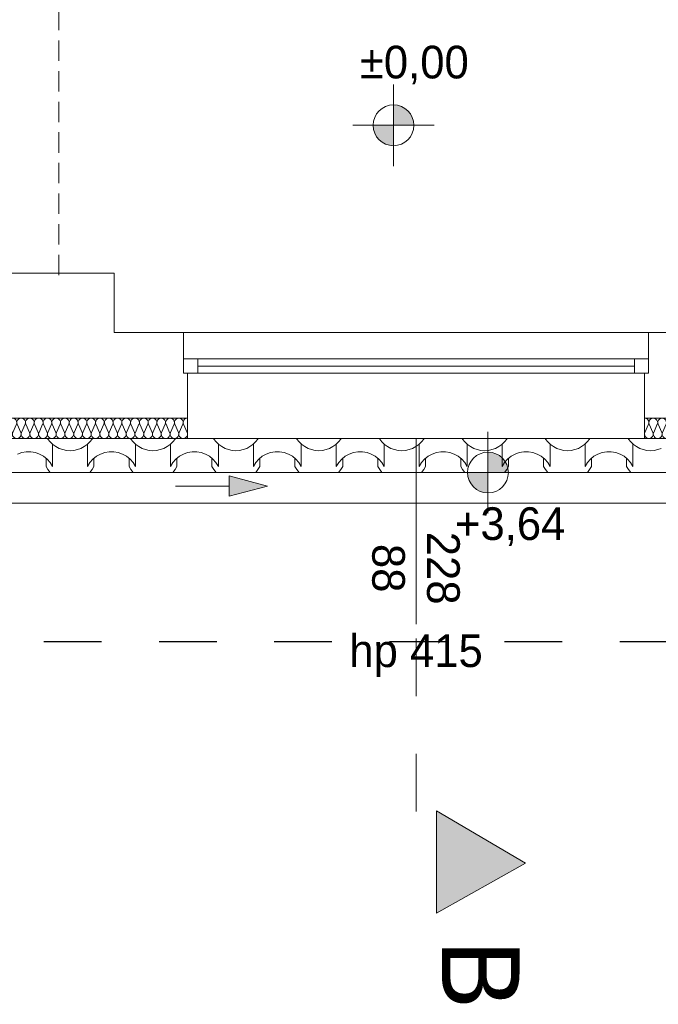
# Model space of a CAD drawing. Extents: x -528673 to -468586, y 24609 to 131944.
# Tile 45 of 87: x -478783 to -475653, y 55693 to 60516. Entities that reach past the tile are written whole.
import ezdxf

# ---------------------------------------------------------------- set-up
doc = ezdxf.new("R2010")
doc.units = 0
doc.header["$MEASUREMENT"] = 0
doc.linetypes.add('Dashed', pattern=[564.444447, 282.222223, -282.222223])
doc.linetypes.add('Krawędzie ukryte', pattern=[150, 100, -50])
for name, color, linetype in [('#PODKŁAD', 252, 'Continuous'), ('Inwent Izolacje', 252, 'Continuous'), ('INWENT RURY SPUSTOWE', 252, 'Continuous'), ('INWENT RZĘDNE', 252, 'Continuous')]:
    doc.layers.add(name, color=color, linetype=linetype)
for name, color, linetype, lineweight in [('arch wypelnienia_Nr_Pióra__2', 252, 'Continuous', 13), ('INWENT DACH_Nr_Pióra__21', 252, 'Continuous', 9), ('Inwent Izolacje_Nr_Pióra__2', 252, 'Continuous', 13), ('INWENT OPISY_Nr_Pióra__21', 252, 'Continuous', 9), ('INWENT OPISY_Nr_Pióra__41', 252, 'Continuous', 15), ('INWENT RURY SPUSTOWE_Nr_Pióra__21', 252, 'Continuous', 9), ('INWENT RZĘDNE_Nr_Pióra__21', 252, 'Continuous', 9), ('INWENT. OKNA_Nr_Pióra__21', 252, 'Continuous', 9), ('INWENT. OKNA_Nr_Pióra__5', 252, 'Continuous', 13), ('INWENT.ŚCIANY_Nr_Pióra__1', 252, 'Continuous', 25), ('INWENT.ŚCIANY_Nr_Pióra__20', 252, 'Continuous', 60), ('INWENT.ŚCIANY_Nr_Pióra__21', 252, 'Continuous', 9), ('INWENT.ŚCIANY_Nr_Pióra__3', 252, 'Continuous', 13), ('Istniejące stropy_Nr_Pióra__5', 252, 'Continuous', 13)]:
    doc.layers.add(name, color=color, linetype=linetype, lineweight=lineweight)
doc.styles.add('GENERATED_STYLE_1', font='txt')
doc.styles.add('GENERATED_STYLE_5', font='txt')

# ---------------------------------------------------------------- blocks, each defined once
blk = doc.blocks.new('*X30')
at = {"layer": 'arch wypelnienia_Nr_Pióra__2', "linetype": 'Continuous'}
for p, q in [((-478645.6, 58464.5), (-478644.1, 58462)), ((-478644.1, 58462), (-478632.8, 58447.8)), ((-478439.2, 58447.8), (-478427.9, 58462)), ((-478427.9, 58462), (-478426.4, 58464.5)), ((-478239.2, 58464.5), (-478237.7, 58462)), ((-478237.7, 58462), (-478226.4, 58447.8)), ((-478032.8, 58447.8), (-478021.5, 58462)), ((-478021.5, 58462), (-478020, 58464.5)), ((-477832.8, 58464.5), (-477831.3, 58462)), ((-477831.3, 58462), (-477820, 58447.8)), ((-477626.4, 58447.8), (-477615.1, 58462)), ((-477615.1, 58462), (-477613.6, 58464.5)), ((-477426.4, 58464.5), (-477424.9, 58462)), ((-477424.9, 58462), (-477413.6, 58447.8)), ((-477220, 58447.8), (-477208.7, 58462)), ((-477208.7, 58462), (-477207.2, 58464.5)), ((-477020, 58464.5), (-477018.5, 58462)), ((-477018.5, 58462), (-477007.2, 58447.8)), ((-476813.6, 58447.8), (-476802.3, 58462)), ((-476802.3, 58462), (-476800.8, 58464.5)), ((-476613.6, 58464.5), (-476612.1, 58462)), ((-476612.1, 58462), (-476600.8, 58447.8)), ((-476407.2, 58447.8), (-476395.9, 58462)), ((-476395.9, 58462), (-476394.4, 58464.5)), ((-476207.2, 58464.5), (-476205.7, 58462)), ((-476205.7, 58462), (-476194.4, 58447.8)), ((-476000.8, 58447.8), (-475989.5, 58462)), ((-475989.5, 58462), (-475988, 58464.5)), ((-475800.8, 58464.5), (-475799.3, 58462)), ((-475799.3, 58462), (-475788, 58447.8)), ((-478632.8, 58447.8), (-478619.7, 58435.3)), ((-478621.9, 58437.1), (-478621.9, 58350)), ((-478621.9, 58414.8), (-478621.9, 58327.7)), ((-478619.7, 58435.3), (-478605, 58424.7)), ((-478605, 58424.7), (-478588.9, 58416.2)), ((-478588.9, 58416.2), (-478571.9, 58410)), ((-478571.9, 58410), (-478554.1, 58406.3)), ((-478554.1, 58406.3), (-478536, 58405)), ((-478536, 58405), (-478517.9, 58406.3)), ((-478517.9, 58406.3), (-478500.1, 58410)), ((-478500.1, 58410), (-478483.1, 58416.2)), ((-478483.1, 58416.2), (-478467, 58424.7)), ((-478467, 58424.7), (-478452.3, 58435.3)), ((-478452.3, 58435.3), (-478439.2, 58447.8)), ((-478450.1, 58437.1), (-478450.1, 58350)), ((-478450.1, 58414.8), (-478450.1, 58327.7)), ((-478226.4, 58447.8), (-478213.3, 58435.3)), ((-478215.5, 58437.1), (-478215.5, 58350)), ((-478215.5, 58414.8), (-478215.5, 58327.7)), ((-478213.3, 58435.3), (-478198.6, 58424.7)), ((-478198.6, 58424.7), (-478182.5, 58416.2)), ((-478182.5, 58416.2), (-478165.5, 58410)), ((-478165.5, 58410), (-478147.7, 58406.3)), ((-478147.7, 58406.3), (-478129.6, 58405)), ((-478129.6, 58405), (-478111.5, 58406.3)), ((-478111.5, 58406.3), (-478093.7, 58410)), ((-478093.7, 58410), (-478076.7, 58416.2)), ((-478076.7, 58416.2), (-478060.6, 58424.7)), ((-478060.6, 58424.7), (-478045.9, 58435.3)), ((-478045.9, 58435.3), (-478032.8, 58447.8)), ((-478043.7, 58437.1), (-478043.7, 58350)), ((-478043.7, 58414.8), (-478043.7, 58327.7)), ((-477820, 58447.8), (-477806.9, 58435.3)), ((-477809.1, 58437.1), (-477809.1, 58350)), ((-477809.1, 58414.8), (-477809.1, 58327.7)), ((-477806.9, 58435.3), (-477792.2, 58424.7)), ((-477792.2, 58424.7), (-477776.1, 58416.2)), ((-477776.1, 58416.2), (-477759.1, 58410)), ((-477759.1, 58410), (-477741.3, 58406.3)), ((-477741.3, 58406.3), (-477723.2, 58405)), ((-477723.2, 58405), (-477705.1, 58406.3)), ((-477705.1, 58406.3), (-477687.3, 58410)), ((-477687.3, 58410), (-477670.3, 58416.2)), ((-477670.3, 58416.2), (-477654.2, 58424.7)), ((-477654.2, 58424.7), (-477639.5, 58435.3)), ((-477639.5, 58435.3), (-477626.4, 58447.8)), ((-477637.3, 58437.1), (-477637.3, 58350)), ((-477637.3, 58414.8), (-477637.3, 58327.7)), ((-477413.6, 58447.8), (-477400.5, 58435.3)), ((-477402.7, 58437.1), (-477402.7, 58350)), ((-477402.7, 58414.8), (-477402.7, 58327.7)), ((-477400.5, 58435.3), (-477385.8, 58424.7)), ((-477385.8, 58424.7), (-477369.7, 58416.2)), ((-477369.7, 58416.2), (-477352.7, 58410)), ((-477352.7, 58410), (-477334.9, 58406.3)), ((-477334.9, 58406.3), (-477316.8, 58405)), ((-477316.8, 58405), (-477298.7, 58406.3)), ((-477298.7, 58406.3), (-477280.9, 58410)), ((-477280.9, 58410), (-477263.9, 58416.2)), ((-477263.9, 58416.2), (-477247.8, 58424.7)), ((-477247.8, 58424.7), (-477233.1, 58435.3)), ((-477233.1, 58435.3), (-477220, 58447.8)), ((-477230.9, 58437.1), (-477230.9, 58350)), ((-477230.9, 58414.8), (-477230.9, 58327.7)), ((-477007.2, 58447.8), (-476994.1, 58435.3)), ((-476996.3, 58437.1), (-476996.3, 58350)), ((-476996.3, 58414.8), (-476996.3, 58327.7)), ((-476994.1, 58435.3), (-476979.4, 58424.7)), ((-476979.4, 58424.7), (-476963.3, 58416.2)), ((-476963.3, 58416.2), (-476946.3, 58410)), ((-476946.3, 58410), (-476928.5, 58406.3)), ((-476928.5, 58406.3), (-476910.4, 58405)), ((-476910.4, 58405), (-476892.3, 58406.3)), ((-476892.3, 58406.3), (-476874.5, 58410)), ((-476874.5, 58410), (-476857.5, 58416.2)), ((-476857.5, 58416.2), (-476841.4, 58424.7)), ((-476841.4, 58424.7), (-476826.7, 58435.3)), ((-476826.7, 58435.3), (-476813.6, 58447.8)), ((-476824.5, 58437.1), (-476824.5, 58350)), ((-476824.5, 58414.8), (-476824.5, 58327.7)), ((-476600.8, 58447.8), (-476587.7, 58435.3)), ((-476589.9, 58437.1), (-476589.9, 58350)), ((-476589.9, 58414.8), (-476589.9, 58327.7)), ((-476587.7, 58435.3), (-476573, 58424.7)), ((-476573, 58424.7), (-476556.9, 58416.2)), ((-476556.9, 58416.2), (-476539.9, 58410)), ((-476539.9, 58410), (-476522.1, 58406.3)), ((-476522.1, 58406.3), (-476504, 58405)), ((-476504, 58405), (-476485.9, 58406.3)), ((-476485.9, 58406.3), (-476468.1, 58410)), ((-476468.1, 58410), (-476451.1, 58416.2)), ((-476451.1, 58416.2), (-476435, 58424.7)), ((-476435, 58424.7), (-476420.3, 58435.3)), ((-476420.3, 58435.3), (-476407.2, 58447.8)), ((-476418.1, 58437.1), (-476418.1, 58350)), ((-476418.1, 58414.8), (-476418.1, 58327.7)), ((-476194.4, 58447.8), (-476181.3, 58435.3)), ((-476183.5, 58437.1), (-476183.5, 58350)), ((-476183.5, 58414.8), (-476183.5, 58327.7)), ((-476181.3, 58435.3), (-476166.6, 58424.7)), ((-476166.6, 58424.7), (-476150.5, 58416.2)), ((-476150.5, 58416.2), (-476133.5, 58410)), ((-476133.5, 58410), (-476115.7, 58406.3)), ((-476115.7, 58406.3), (-476097.6, 58405)), ((-476097.6, 58405), (-476079.5, 58406.3)), ((-476079.5, 58406.3), (-476061.7, 58410)), ((-476061.7, 58410), (-476044.7, 58416.2)), ((-476044.7, 58416.2), (-476028.6, 58424.7)), ((-476028.6, 58424.7), (-476013.9, 58435.3)), ((-476013.9, 58435.3), (-476000.8, 58447.8)), ((-476011.7, 58437.1), (-476011.7, 58350)), ((-476011.7, 58414.8), (-476011.7, 58327.7)), ((-475788, 58447.8), (-475774.9, 58435.3)), ((-475777.1, 58437.1), (-475777.1, 58350)), ((-475777.1, 58414.8), (-475777.1, 58327.7)), ((-475774.9, 58435.3), (-475760.2, 58424.7)), ((-475760.2, 58424.7), (-475744.1, 58416.2)), ((-475744.1, 58416.2), (-475727.1, 58410)), ((-475727.1, 58410), (-475709.3, 58406.3)), ((-475709.3, 58406.3), (-475691.2, 58405)), ((-475691.2, 58405), (-475673.1, 58406.3)), ((-475673.1, 58406.3), (-475655.3, 58410)), ((-475655.3, 58410), (-475638.3, 58416.2)), ((-478772.4, 58396), (-478793.4, 58388.6)), ((-478750.4, 58399.8), (-478772.4, 58396)), ((-478739.2, 58399.8), (-478750.4, 58399.8)), ((-478728, 58399.8), (-478739.2, 58399.8)), ((-478706, 58396), (-478728, 58399.8)), ((-478685, 58388.6), (-478706, 58396)), ((-478665.5, 58377.6), (-478685, 58388.6)), ((-478648.2, 58363.5), (-478665.5, 58377.6)), ((-478653.3, 58367.7), (-478653.3, 58327.7)), ((-478633.5, 58346.7), (-478648.2, 58363.5)), ((-478423.8, 58363.5), (-478438.5, 58346.7)), ((-478406.5, 58377.6), (-478423.8, 58363.5)), ((-478418.7, 58367.7), (-478418.7, 58327.7)), ((-478387, 58388.6), (-478406.5, 58377.6)), ((-478366, 58396), (-478387, 58388.6)), ((-478344, 58399.8), (-478366, 58396)), ((-478332.8, 58399.8), (-478344, 58399.8)), ((-478321.6, 58399.8), (-478332.8, 58399.8)), ((-478299.6, 58396), (-478321.6, 58399.8)), ((-478278.6, 58388.6), (-478299.6, 58396)), ((-478259.1, 58377.6), (-478278.6, 58388.6)), ((-478241.8, 58363.5), (-478259.1, 58377.6)), ((-478246.9, 58367.7), (-478246.9, 58327.7)), ((-478227.1, 58346.7), (-478241.8, 58363.5)), ((-478017.4, 58363.5), (-478032.1, 58346.7)), ((-478000.1, 58377.6), (-478017.4, 58363.5)), ((-478012.3, 58367.7), (-478012.3, 58327.7)), ((-477980.6, 58388.6), (-478000.1, 58377.6)), ((-477959.6, 58396), (-477980.6, 58388.6)), ((-477937.6, 58399.8), (-477959.6, 58396)), ((-477926.4, 58399.8), (-477937.6, 58399.8)), ((-477915.2, 58399.8), (-477926.4, 58399.8)), ((-477893.2, 58396), (-477915.2, 58399.8)), ((-477872.2, 58388.6), (-477893.2, 58396)), ((-477852.7, 58377.6), (-477872.2, 58388.6)), ((-477835.4, 58363.5), (-477852.7, 58377.6)), ((-477840.5, 58367.7), (-477840.5, 58327.7)), ((-477820.7, 58346.7), (-477835.4, 58363.5)), ((-477611, 58363.5), (-477625.7, 58346.7)), ((-477593.7, 58377.6), (-477611, 58363.5)), ((-477605.9, 58367.7), (-477605.9, 58327.7)), ((-477574.2, 58388.6), (-477593.7, 58377.6)), ((-477553.2, 58396), (-477574.2, 58388.6)), ((-477531.2, 58399.8), (-477553.2, 58396)), ((-477520, 58399.8), (-477531.2, 58399.8)), ((-477508.8, 58399.8), (-477520, 58399.8)), ((-477486.8, 58396), (-477508.8, 58399.8)), ((-477465.8, 58388.6), (-477486.8, 58396)), ((-477446.3, 58377.6), (-477465.8, 58388.6)), ((-477429, 58363.5), (-477446.3, 58377.6)), ((-477434.1, 58367.7), (-477434.1, 58327.7)), ((-477414.3, 58346.7), (-477429, 58363.5)), ((-477204.6, 58363.5), (-477219.3, 58346.7)), ((-477187.3, 58377.6), (-477204.6, 58363.5)), ((-477199.5, 58367.7), (-477199.5, 58327.7)), ((-477167.8, 58388.6), (-477187.3, 58377.6)), ((-477146.8, 58396), (-477167.8, 58388.6)), ((-477124.8, 58399.8), (-477146.8, 58396)), ((-477113.6, 58399.8), (-477124.8, 58399.8)), ((-477102.4, 58399.8), (-477113.6, 58399.8)), ((-477080.4, 58396), (-477102.4, 58399.8)), ((-477059.4, 58388.6), (-477080.4, 58396)), ((-477039.9, 58377.6), (-477059.4, 58388.6)), ((-477022.6, 58363.5), (-477039.9, 58377.6)), ((-477027.7, 58367.7), (-477027.7, 58327.7)), ((-477007.9, 58346.7), (-477022.6, 58363.5)), ((-476798.2, 58363.5), (-476812.9, 58346.7)), ((-476780.9, 58377.6), (-476798.2, 58363.5)), ((-476793.1, 58367.7), (-476793.1, 58327.7)), ((-476761.4, 58388.6), (-476780.9, 58377.6)), ((-476740.4, 58396), (-476761.4, 58388.6)), ((-476718.4, 58399.8), (-476740.4, 58396)), ((-476707.2, 58399.8), (-476718.4, 58399.8)), ((-476696, 58399.8), (-476707.2, 58399.8)), ((-476674, 58396), (-476696, 58399.8)), ((-476653, 58388.6), (-476674, 58396)), ((-476633.5, 58377.6), (-476653, 58388.6)), ((-476616.2, 58363.5), (-476633.5, 58377.6)), ((-476621.3, 58367.7), (-476621.3, 58327.7)), ((-476601.5, 58346.7), (-476616.2, 58363.5)), ((-476391.8, 58363.5), (-476406.5, 58346.7)), ((-476374.5, 58377.6), (-476391.8, 58363.5)), ((-476386.7, 58367.7), (-476386.7, 58327.7)), ((-476355, 58388.6), (-476374.5, 58377.6)), ((-476334, 58396), (-476355, 58388.6)), ((-476312, 58399.8), (-476334, 58396)), ((-476300.8, 58399.8), (-476312, 58399.8)), ((-476289.6, 58399.8), (-476300.8, 58399.8)), ((-476267.6, 58396), (-476289.6, 58399.8)), ((-476246.6, 58388.6), (-476267.6, 58396)), ((-476227.1, 58377.6), (-476246.6, 58388.6)), ((-476209.8, 58363.5), (-476227.1, 58377.6)), ((-476214.9, 58367.7), (-476214.9, 58327.7)), ((-476195.1, 58346.7), (-476209.8, 58363.5)), ((-475985.4, 58363.5), (-476000.1, 58346.7)), ((-475968.1, 58377.6), (-475985.4, 58363.5)), ((-475980.3, 58367.7), (-475980.3, 58327.7)), ((-475948.6, 58388.6), (-475968.1, 58377.6)), ((-475927.6, 58396), (-475948.6, 58388.6)), ((-475905.6, 58399.8), (-475927.6, 58396)), ((-475894.4, 58399.8), (-475905.6, 58399.8)), ((-475883.2, 58399.8), (-475894.4, 58399.8)), ((-475861.2, 58396), (-475883.2, 58399.8)), ((-475840.2, 58388.6), (-475861.2, 58396)), ((-475820.7, 58377.6), (-475840.2, 58388.6)), ((-475803.4, 58363.5), (-475820.7, 58377.6)), ((-475808.5, 58367.7), (-475808.5, 58327.7)), ((-475788.7, 58346.7), (-475803.4, 58363.5)), ((-478653.3, 58327.7), (-478644.1, 58312)), ((-478644.1, 58312), (-478633, 58297.9)), ((-478621.9, 58327.7), (-478633.5, 58346.7)), ((-478438.5, 58346.7), (-478450.1, 58327.7)), ((-478439, 58297.9), (-478427.9, 58312)), ((-478427.9, 58312), (-478418.7, 58327.7)), ((-478246.9, 58327.7), (-478237.7, 58312)), ((-478237.7, 58312), (-478226.6, 58297.9)), ((-478215.5, 58327.7), (-478227.1, 58346.7)), ((-478032.1, 58346.7), (-478043.7, 58327.7)), ((-478032.6, 58297.9), (-478021.5, 58312)), ((-478021.5, 58312), (-478012.3, 58327.7)), ((-477840.5, 58327.7), (-477831.3, 58312)), ((-477831.3, 58312), (-477820.2, 58297.9)), ((-477809.1, 58327.7), (-477820.7, 58346.7)), ((-477625.7, 58346.7), (-477637.3, 58327.7)), ((-477626.2, 58297.9), (-477615.1, 58312)), ((-477615.1, 58312), (-477605.9, 58327.7)), ((-477434.1, 58327.7), (-477424.9, 58312)), ((-477424.9, 58312), (-477413.8, 58297.9)), ((-477402.7, 58327.7), (-477414.3, 58346.7)), ((-477219.3, 58346.7), (-477230.9, 58327.7)), ((-477219.8, 58297.9), (-477208.7, 58312)), ((-477208.7, 58312), (-477199.5, 58327.7)), ((-477027.7, 58327.7), (-477018.5, 58312)), ((-477018.5, 58312), (-477007.4, 58297.9)), ((-476996.3, 58327.7), (-477007.9, 58346.7)), ((-476812.9, 58346.7), (-476824.5, 58327.7)), ((-476813.4, 58297.9), (-476802.3, 58312)), ((-476802.3, 58312), (-476793.1, 58327.7)), ((-476621.3, 58327.7), (-476612.1, 58312)), ((-476612.1, 58312), (-476601, 58297.9)), ((-476589.9, 58327.7), (-476601.5, 58346.7)), ((-476406.5, 58346.7), (-476418.1, 58327.7)), ((-476407, 58297.9), (-476395.9, 58312)), ((-476395.9, 58312), (-476386.7, 58327.7)), ((-476214.9, 58327.7), (-476205.7, 58312)), ((-476205.7, 58312), (-476194.6, 58297.9)), ((-476183.5, 58327.7), (-476195.1, 58346.7)), ((-476000.1, 58346.7), (-476011.7, 58327.7)), ((-476000.6, 58297.9), (-475989.5, 58312)), ((-475989.5, 58312), (-475980.3, 58327.7)), ((-475808.5, 58327.7), (-475799.3, 58312)), ((-475799.3, 58312), (-475788.2, 58297.9)), ((-475777.1, 58327.7), (-475788.7, 58346.7))]:
    blk.add_line(p, q, dxfattribs=at)
blk = doc.blocks.new('Wypełnienie_15')
at = {"layer": 'arch wypelnienia_Nr_Pióra__2', "linetype": 'Dashed'}
blk.add_blockref('*X30', (0, 0), dxfattribs=at)
blk = doc.blocks.new('Izolacja cieplna 14_202', base_point=(-477960.2, 58564.5))
at = {"layer": 'Inwent Izolacje_Nr_Pióra__2', "linetype": 'Continuous'}
for p, q in [((-479700.5, 58534.7), (-479718.4, 58494.3)), ((-479679.1, 58494.3), (-479696.9, 58534.7)), ((-479657.6, 58534.7), (-479675.5, 58494.3)), ((-479636.1, 58494.3), (-479654, 58534.7)), ((-479614.7, 58534.7), (-479632.5, 58494.3)), ((-479593.2, 58494.3), (-479611.1, 58534.7)), ((-479571.7, 58534.7), (-479589.6, 58494.3)), ((-479550.3, 58494.3), (-479568.1, 58534.7)), ((-479528.8, 58534.7), (-479546.7, 58494.3)), ((-479507.4, 58494.3), (-479525.2, 58534.7)), ((-479485.9, 58534.7), (-479503.7, 58494.3)), ((-479464.4, 58494.3), (-479482.3, 58534.7)), ((-479443, 58534.7), (-479460.8, 58494.3)), ((-479421.5, 58494.3), (-479439.4, 58534.7)), ((-479400, 58534.7), (-479417.9, 58494.3)), ((-479378.6, 58494.3), (-479396.4, 58534.7)), ((-479357.1, 58534.7), (-479375, 58494.3)), ((-479335.6, 58494.3), (-479353.5, 58534.7)), ((-479314.2, 58534.7), (-479332, 58494.3)), ((-479292.7, 58494.3), (-479310.6, 58534.7)), ((-479271.3, 58534.7), (-479289.1, 58494.3)), ((-479249.8, 58494.3), (-479267.7, 58534.7)), ((-479228.3, 58534.7), (-479246.2, 58494.3)), ((-479206.9, 58494.3), (-479224.7, 58534.7)), ((-479185.4, 58534.7), (-479203.3, 58494.3)), ((-479163.9, 58494.3), (-479181.8, 58534.7)), ((-479142.5, 58534.7), (-479160.3, 58494.3)), ((-479121, 58494.3), (-479138.9, 58534.7)), ((-479099.5, 58534.7), (-479117.4, 58494.3)), ((-479078.1, 58494.3), (-479095.9, 58534.7)), ((-479056.6, 58534.7), (-479074.5, 58494.3)), ((-479035.2, 58494.3), (-479053, 58534.7)), ((-479013.7, 58534.7), (-479031.6, 58494.3)), ((-478992.2, 58494.3), (-479010.1, 58534.7)), ((-478970.8, 58534.7), (-478988.6, 58494.3)), ((-478949.3, 58494.3), (-478967.2, 58534.7)), ((-478927.8, 58534.7), (-478945.7, 58494.3)), ((-478906.4, 58494.3), (-478924.2, 58534.7)), ((-478884.9, 58534.7), (-478902.8, 58494.3)), ((-478863.5, 58494.3), (-478881.3, 58534.7)), ((-478842, 58534.7), (-478859.8, 58494.3)), ((-478820.5, 58494.3), (-478838.4, 58534.7)), ((-478799.1, 58534.7), (-478816.9, 58494.3)), ((-478777.6, 58494.3), (-478795.5, 58534.7)), ((-478756.1, 58534.7), (-478774, 58494.3)), ((-478734.7, 58494.3), (-478752.5, 58534.7)), ((-478713.2, 58534.7), (-478731.1, 58494.3)), ((-478691.7, 58494.3), (-478709.6, 58534.7)), ((-478670.3, 58534.7), (-478688.1, 58494.3)), ((-478648.8, 58494.3), (-478666.7, 58534.7)), ((-478627.4, 58534.7), (-478645.2, 58494.3)), ((-478605.9, 58494.3), (-478623.7, 58534.7)), ((-478584.4, 58534.7), (-478602.3, 58494.3)), ((-478563, 58494.3), (-478580.8, 58534.7)), ((-478541.5, 58534.7), (-478559.4, 58494.3)), ((-478520, 58494.3), (-478537.9, 58534.7)), ((-478498.6, 58534.7), (-478516.4, 58494.3)), ((-478477.1, 58494.3), (-478495, 58534.7)), ((-478455.6, 58534.7), (-478473.5, 58494.3)), ((-478434.2, 58494.3), (-478452, 58534.7)), ((-478412.7, 58534.7), (-478430.6, 58494.3)), ((-478391.3, 58494.3), (-478409.1, 58534.7)), ((-478369.8, 58534.7), (-478387.7, 58494.3)), ((-478348.3, 58494.3), (-478366.2, 58534.7)), ((-478326.9, 58534.7), (-478344.7, 58494.3)), ((-478305.4, 58494.3), (-478323.3, 58534.7)), ((-478283.9, 58534.7), (-478301.8, 58494.3)), ((-478262.5, 58494.3), (-478280.3, 58534.7)), ((-478241, 58534.7), (-478258.9, 58494.3)), ((-478219.5, 58494.3), (-478237.4, 58534.7)), ((-478198.1, 58534.7), (-478215.9, 58494.3)), ((-478176.6, 58494.3), (-478194.5, 58534.7)), ((-478155.2, 58534.7), (-478173, 58494.3)), ((-478133.7, 58494.3), (-478151.6, 58534.7)), ((-478112.2, 58534.7), (-478130.1, 58494.3)), ((-478090.8, 58494.3), (-478108.6, 58534.7)), ((-478069.3, 58534.7), (-478087.2, 58494.3)), ((-478047.8, 58494.3), (-478065.7, 58534.7)), ((-478026.4, 58534.7), (-478044.2, 58494.3)), ((-478004.9, 58494.3), (-478022.8, 58534.7)), ((-477983.5, 58534.7), (-478001.3, 58494.3)), ((-477962, 58494.3), (-477979.8, 58534.7))]:
    blk.add_line(p, q, dxfattribs=at)
for centre, start_param, end_param in [((-479720.2, 58543.3), 2.7288, 4.712389), ((-479677.3, 58543.3), 2.7288, 6.695979), ((-479634.3, 58543.3), 2.7288, 6.695979), ((-479591.4, 58543.3), 2.7288, 6.695979), ((-479548.5, 58543.3), 2.7288, 6.695979), ((-479505.6, 58543.3), 2.7288, 6.695979), ((-479462.6, 58543.3), 2.7288, 6.695979), ((-479419.7, 58543.3), 2.7288, 6.695979), ((-479376.8, 58543.3), 2.7288, 6.695979), ((-479333.8, 58543.3), 2.7288, 6.695979), ((-479290.9, 58543.3), 2.7288, 6.695979), ((-479248, 58543.3), 2.7288, 6.695979), ((-479205.1, 58543.3), 2.7288, 6.695979), ((-479162.1, 58543.3), 2.7288, 6.695979), ((-479119.2, 58543.3), 2.7288, 6.695979), ((-479076.3, 58543.3), 2.7288, 6.695979), ((-479033.4, 58543.3), 2.7288, 6.695979), ((-478990.4, 58543.3), 2.7288, 6.695979), ((-478947.5, 58543.3), 2.7288, 6.695979), ((-478904.6, 58543.3), 2.7288, 6.695979), ((-478861.6, 58543.3), 2.7288, 6.695979), ((-478818.7, 58543.3), 2.7288, 6.695979), ((-478775.8, 58543.3), 2.7288, 6.695979), ((-478732.9, 58543.3), 2.7288, 6.695979), ((-478689.9, 58543.3), 2.7288, 6.695979), ((-478647, 58543.3), 2.7288, 6.695979), ((-478604.1, 58543.3), 2.7288, 6.695979), ((-478561.2, 58543.3), 2.7288, 6.695979), ((-478518.2, 58543.3), 2.7288, 6.695979), ((-478475.3, 58543.3), 2.7288, 6.695979), ((-478432.4, 58543.3), 2.7288, 6.695979), ((-478389.5, 58543.3), 2.7288, 6.695979), ((-478346.5, 58543.3), 2.7288, 6.695979), ((-478303.6, 58543.3), 2.7288, 6.695979), ((-478260.7, 58543.3), 2.7288, 6.695979), ((-478217.7, 58543.3), 2.7288, 6.695979), ((-478174.8, 58543.3), 2.7288, 6.695979), ((-478131.9, 58543.3), 2.7288, 6.695979), ((-478089, 58543.3), 2.7288, 6.695979), ((-478046, 58543.3), 2.7288, 6.695979), ((-478003.1, 58543.3), 2.7288, 6.695979), ((-477960.2, 58543.3), 4.712389, 6.695979), ((-479698.7, 58485.8), 5.870392, 9.837571), ((-479655.8, 58485.8), 5.870392, 9.837571), ((-479612.9, 58485.8), 5.870392, 9.837571), ((-479569.9, 58485.8), 5.870392, 9.837571), ((-479527, 58485.8), 5.870392, 9.837571), ((-479484.1, 58485.8), 5.870392, 9.837571), ((-479441.2, 58485.8), 5.870392, 9.837571), ((-479398.2, 58485.8), 5.870392, 9.837571), ((-479355.3, 58485.8), 5.870392, 9.837571), ((-479312.4, 58485.8), 5.870392, 9.837571), ((-479269.5, 58485.8), 5.870392, 9.837571), ((-479226.5, 58485.8), 5.870392, 9.837571), ((-479183.6, 58485.8), 5.870392, 9.837571), ((-479140.7, 58485.8), 5.870392, 9.837571), ((-479097.7, 58485.8), 5.870392, 9.837571), ((-479054.8, 58485.8), 5.870392, 9.837571), ((-479011.9, 58485.8), 5.870392, 9.837571), ((-478969, 58485.8), 5.870392, 9.837571), ((-478926, 58485.8), 5.870392, 9.837571), ((-478883.1, 58485.8), 5.870392, 9.837571), ((-478840.2, 58485.8), 5.870392, 9.837571), ((-478797.3, 58485.8), 5.870392, 9.837571), ((-478754.3, 58485.8), 5.870392, 9.837571), ((-478711.4, 58485.8), 5.870392, 9.837571), ((-478668.5, 58485.8), 5.870392, 9.837571), ((-478625.6, 58485.8), 5.870392, 9.837571), ((-478582.6, 58485.8), 5.870392, 9.837571), ((-478539.7, 58485.8), 5.870392, 9.837571), ((-478496.8, 58485.8), 5.870392, 9.837571), ((-478453.8, 58485.8), 5.870392, 9.837571), ((-478410.9, 58485.8), 5.870392, 9.837571), ((-478368, 58485.8), 5.870392, 9.837571), ((-478325.1, 58485.8), 5.870392, 9.837571), ((-478282.1, 58485.8), 5.870392, 9.837571), ((-478239.2, 58485.8), 5.870392, 9.837571), ((-478196.3, 58485.8), 5.870392, 9.837571), ((-478153.4, 58485.8), 5.870392, 9.837571), ((-478110.4, 58485.8), 5.870392, 9.837571), ((-478067.5, 58485.8), 5.870392, 9.837571), ((-478024.6, 58485.8), 5.870392, 9.837571), ((-477981.6, 58485.8), 5.870392, 9.837571)]:
    blk.add_ellipse(centre, major_axis=(-21.5, 0), ratio=0.990887, start_param=start_param, end_param=end_param, dxfattribs=at)
blk = doc.blocks.new('Izolacja cieplna 14_203', base_point=(-474220.2, 58564.5))
at = {"layer": 'Inwent Izolacje_Nr_Pióra__2', "linetype": 'Continuous'}
for p, q in [((-475700.6, 58534.7), (-475718.4, 58494.3)), ((-475679.1, 58494.3), (-475697, 58534.7)), ((-475657.7, 58534.7), (-475675.5, 58494.3)), ((-475636.3, 58494.3), (-475654.1, 58534.7)), ((-475614.8, 58534.7), (-475632.7, 58494.3)), ((-475593.4, 58494.3), (-475611.2, 58534.7)), ((-475572, 58534.7), (-475589.8, 58494.3)), ((-475550.6, 58494.3), (-475568.4, 58534.7)), ((-475529.1, 58534.7), (-475547, 58494.3)), ((-475507.7, 58494.3), (-475525.5, 58534.7)), ((-475486.3, 58534.7), (-475504.1, 58494.3)), ((-475464.8, 58494.3), (-475482.7, 58534.7)), ((-475443.4, 58534.7), (-475461.2, 58494.3)), ((-475422, 58494.3), (-475439.8, 58534.7)), ((-475400.6, 58534.7), (-475418.4, 58494.3)), ((-475379.1, 58494.3), (-475397, 58534.7)), ((-475357.7, 58534.7), (-475375.5, 58494.3)), ((-475336.3, 58494.3), (-475354.1, 58534.7)), ((-475314.8, 58534.7), (-475332.7, 58494.3)), ((-475293.4, 58494.3), (-475311.2, 58534.7)), ((-475272, 58534.7), (-475289.8, 58494.3)), ((-475250.6, 58494.3), (-475268.4, 58534.7)), ((-475229.1, 58534.7), (-475247, 58494.3)), ((-475207.7, 58494.3), (-475225.5, 58534.7)), ((-475186.3, 58534.7), (-475204.1, 58494.3)), ((-475164.8, 58494.3), (-475182.7, 58534.7)), ((-475143.4, 58534.7), (-475161.2, 58494.3)), ((-475122, 58494.3), (-475139.8, 58534.7)), ((-475100.6, 58534.7), (-475118.4, 58494.3)), ((-475079.1, 58494.3), (-475097, 58534.7)), ((-475057.7, 58534.7), (-475075.5, 58494.3)), ((-475036.3, 58494.3), (-475054.1, 58534.7)), ((-475014.8, 58534.7), (-475032.7, 58494.3)), ((-474993.4, 58494.3), (-475011.2, 58534.7)), ((-474972, 58534.7), (-474989.8, 58494.3)), ((-474950.6, 58494.3), (-474968.4, 58534.7)), ((-474929.1, 58534.7), (-474947, 58494.3)), ((-474907.7, 58494.3), (-474925.5, 58534.7)), ((-474886.3, 58534.7), (-474904.1, 58494.3)), ((-474864.8, 58494.3), (-474882.7, 58534.7)), ((-474843.4, 58534.7), (-474861.2, 58494.3)), ((-474822, 58494.3), (-474839.8, 58534.7)), ((-474800.6, 58534.7), (-474818.4, 58494.3)), ((-474779.1, 58494.3), (-474797, 58534.7)), ((-474757.7, 58534.7), (-474775.5, 58494.3)), ((-474736.3, 58494.3), (-474754.1, 58534.7)), ((-474714.8, 58534.7), (-474732.7, 58494.3)), ((-474693.4, 58494.3), (-474711.2, 58534.7)), ((-474672, 58534.7), (-474689.8, 58494.3)), ((-474650.6, 58494.3), (-474668.4, 58534.7)), ((-474629.1, 58534.7), (-474647, 58494.3)), ((-474607.7, 58494.3), (-474625.5, 58534.7)), ((-474586.3, 58534.7), (-474604.1, 58494.3)), ((-474564.8, 58494.3), (-474582.7, 58534.7)), ((-474543.4, 58534.7), (-474561.2, 58494.3)), ((-474522, 58494.3), (-474539.8, 58534.7)), ((-474500.6, 58534.7), (-474518.4, 58494.3)), ((-474479.1, 58494.3), (-474497, 58534.7)), ((-474457.7, 58534.7), (-474475.5, 58494.3)), ((-474436.3, 58494.3), (-474454.1, 58534.7)), ((-474414.8, 58534.7), (-474432.7, 58494.3)), ((-474393.4, 58494.3), (-474411.2, 58534.7)), ((-474372, 58534.7), (-474389.8, 58494.3)), ((-474350.6, 58494.3), (-474368.4, 58534.7)), ((-474329.1, 58534.7), (-474347, 58494.3)), ((-474307.7, 58494.3), (-474325.5, 58534.7)), ((-474286.3, 58534.7), (-474304.1, 58494.3)), ((-474264.8, 58494.3), (-474282.7, 58534.7)), ((-474243.4, 58534.7), (-474261.2, 58494.3)), ((-474222, 58494.3), (-474239.8, 58534.7))]:
    blk.add_line(p, q, dxfattribs=at)
for centre, start_param, end_param in [((-475720.2, 58543.3), 2.7288, 4.712389), ((-475677.3, 58543.3), 2.7288, 6.695979), ((-475634.5, 58543.3), 2.7288, 6.695979), ((-475591.6, 58543.3), 2.7288, 6.695979), ((-475548.8, 58543.3), 2.7288, 6.695979), ((-475505.9, 58543.3), 2.7288, 6.695979), ((-475463, 58543.3), 2.7288, 6.695979), ((-475420.2, 58543.3), 2.7288, 6.695979), ((-475377.3, 58543.3), 2.7288, 6.695979), ((-475334.5, 58543.3), 2.7288, 6.695979), ((-475291.6, 58543.3), 2.7288, 6.695979), ((-475248.8, 58543.3), 2.7288, 6.695979), ((-475205.9, 58543.3), 2.7288, 6.695979), ((-475163, 58543.3), 2.7288, 6.695979), ((-475120.2, 58543.3), 2.7288, 6.695979), ((-475077.3, 58543.3), 2.7288, 6.695979), ((-475034.5, 58543.3), 2.7288, 6.695979), ((-474991.6, 58543.3), 2.7288, 6.695979), ((-474948.8, 58543.3), 2.7288, 6.695979), ((-474905.9, 58543.3), 2.7288, 6.695979), ((-474863, 58543.3), 2.7288, 6.695979), ((-474820.2, 58543.3), 2.7288, 6.695979), ((-474777.3, 58543.3), 2.7288, 6.695979), ((-474734.5, 58543.3), 2.7288, 6.695979), ((-474691.6, 58543.3), 2.7288, 6.695979), ((-474648.8, 58543.3), 2.7288, 6.695979), ((-474605.9, 58543.3), 2.7288, 6.695979), ((-474563, 58543.3), 2.7288, 6.695979), ((-474520.2, 58543.3), 2.7288, 6.695979), ((-474477.3, 58543.3), 2.7288, 6.695979), ((-474434.5, 58543.3), 2.7288, 6.695979), ((-474391.6, 58543.3), 2.7288, 6.695979), ((-474348.8, 58543.3), 2.7288, 6.695979), ((-474305.9, 58543.3), 2.7288, 6.695979), ((-474263, 58543.3), 2.7288, 6.695979), ((-474220.2, 58543.3), 4.712389, 6.695979), ((-475698.8, 58485.8), 5.870392, 9.837571), ((-475655.9, 58485.8), 5.870392, 9.837571), ((-475613, 58485.8), 5.870392, 9.837571), ((-475570.2, 58485.8), 5.870392, 9.837571), ((-475527.3, 58485.8), 5.870392, 9.837571), ((-475484.5, 58485.8), 5.870392, 9.837571), ((-475441.6, 58485.8), 5.870392, 9.837571), ((-475398.8, 58485.8), 5.870392, 9.837571), ((-475355.9, 58485.8), 5.870392, 9.837571), ((-475313, 58485.8), 5.870392, 9.837571), ((-475270.2, 58485.8), 5.870392, 9.837571), ((-475227.3, 58485.8), 5.870392, 9.837571), ((-475184.5, 58485.8), 5.870392, 9.837571), ((-475141.6, 58485.8), 5.870392, 9.837571), ((-475098.8, 58485.8), 5.870392, 9.837571), ((-475055.9, 58485.8), 5.870392, 9.837571), ((-475013, 58485.8), 5.870392, 9.837571), ((-474970.2, 58485.8), 5.870392, 9.837571), ((-474927.3, 58485.8), 5.870392, 9.837571), ((-474884.5, 58485.8), 5.870392, 9.837571), ((-474841.6, 58485.8), 5.870392, 9.837571), ((-474798.8, 58485.8), 5.870392, 9.837571), ((-474755.9, 58485.8), 5.870392, 9.837571), ((-474713, 58485.8), 5.870392, 9.837571), ((-474670.2, 58485.8), 5.870392, 9.837571), ((-474627.3, 58485.8), 5.870392, 9.837571), ((-474584.5, 58485.8), 5.870392, 9.837571), ((-474541.6, 58485.8), 5.870392, 9.837571), ((-474498.8, 58485.8), 5.870392, 9.837571), ((-474455.9, 58485.8), 5.870392, 9.837571), ((-474413, 58485.8), 5.870392, 9.837571), ((-474370.2, 58485.8), 5.870392, 9.837571), ((-474327.3, 58485.8), 5.870392, 9.837571), ((-474284.5, 58485.8), 5.870392, 9.837571), ((-474241.6, 58485.8), 5.870392, 9.837571)]:
    blk.add_ellipse(centre, major_axis=(-21.4, 0), ratio=0.992498, start_param=start_param, end_param=end_param, dxfattribs=at)
blk = doc.blocks.new('Linia_91', base_point=(-478018.9, 58231.6))
at = {"layer": 'INWENT RURY SPUSTOWE_Nr_Pióra__21', "linetype": 'Continuous'}
blk.add_hatch(color=256, dxfattribs=at).paths.add_polyline_path([(-477568.9, 58231.6), (-477755.5, 58181.6), (-477755.5, 58281.6)], flags=0)
for p, q in [((-477568.9, 58231.6), (-477755.5, 58281.6)), ((-477755.5, 58181.6), (-477755.5, 58281.6)), ((-478018.9, 58231.6), (-477755.5, 58231.6)), ((-477568.9, 58231.6), (-477755.5, 58181.6))]:
    blk.add_line(p, q, dxfattribs=at)
blk = doc.blocks.new('Koty wysokościowe_101', base_point=(-476950.8, 59998.7))
at = {"layer": 'INWENT RZĘDNE_Nr_Pióra__21', "linetype": 'Continuous'}
for points in [[(-476950.8, 59998.7), (-476850.8, 59998.7), (-476858.4, 60036.9), (-476880, 60069.4), (-476912.5, 60091), (-476950.8, 60098.7)], [(-476950.8, 59998.7), (-477050.8, 59998.7), (-477043.1, 59960.4), (-477021.5, 59927.9), (-476989, 59906.3), (-476950.8, 59898.7)]]:
    blk.add_hatch(color=256, dxfattribs=at).paths.add_polyline_path(points, flags=0)
for p, q in [((-476950.8, 59798.7), (-476950.8, 60198.7)), ((-477150.8, 59998.7), (-476750.8, 59998.7))]:
    blk.add_line(p, q, dxfattribs=at)
blk.add_circle((-476950.8, 59998.7), 100, dxfattribs=at)
at = {"layer": 'INWENT RZĘDNE_Nr_Pióra__21', "insert": (-477115.5, 60198.7), "char_height": 160, "attachment_point": 7, "style": 'GENERATED_STYLE_1'}
blk.add_mtext('{±0,00}', dxfattribs=at)
blk = doc.blocks.new('Koty wysokościowe_107', base_point=(-476487.8, 58297.9))
at = {"layer": 'INWENT RZĘDNE_Nr_Pióra__21', "linetype": 'Continuous'}
for points in [[(-476487.8, 58297.9), (-476387.8, 58297.9), (-476395.4, 58336.2), (-476417.1, 58368.7), (-476449.5, 58390.3), (-476487.8, 58397.9)], [(-476487.8, 58297.9), (-476587.8, 58297.9), (-476580.2, 58259.7), (-476558.5, 58227.2), (-476526.1, 58205.6), (-476487.8, 58197.9)]]:
    blk.add_hatch(color=256, dxfattribs=at).paths.add_polyline_path(points, flags=0)
for p, q in [((-476487.8, 58097.9), (-476487.8, 58497.9)), ((-476687.8, 58297.9), (-476287.8, 58297.9))]:
    blk.add_line(p, q, dxfattribs=at)
blk.add_circle((-476487.8, 58297.9), 100, dxfattribs=at)
at = {"layer": 'INWENT RZĘDNE_Nr_Pióra__21', "insert": (-476649.6, 57937.9), "char_height": 160, "attachment_point": 7, "style": 'GENERATED_STYLE_1'}
blk.add_mtext('{+3,64}', dxfattribs=at)
blk = doc.blocks.new('PIĘTRO')
at = {"layer": 'INWENT OPISY_Nr_Pióra__21', "linetype": 'Continuous', "lineweight": 15}
blk.add_hatch(color=252, dxfattribs=at).paths.add_polyline_path([(-476303.9, 56384.5), (-476740.2, 56140.2), (-476740.2, 56640.2)], flags=0)
at = {"layer": 'INWENT DACH_Nr_Pióra__21', "color": 252, "linetype": 'Continuous', "lineweight": 15}
for p, q in [((-487520.2, 58297.9), (-474160.2, 58297.9)), ((-474160.2, 58147.9), (-487520.2, 58147.9))]:
    blk.add_line(p, q, dxfattribs=at)
at = {"layer": 'INWENT OPISY_Nr_Pióra__41', "color": 252, "linetype": 'Dashed', "lineweight": 15}
blk.add_line((-476840.2, 57484.5), (-476840.2, 56384.5), dxfattribs=at)
at = {"layer": 'INWENT OPISY_Nr_Pióra__41', "color": 252, "linetype": 'Continuous', "lineweight": 15}
for p, q in [((-476740.2, 56140.2), (-476740.2, 56640.2)), ((-476303.9, 56384.5), (-476740.2, 56640.2)), ((-476740.2, 56140.2), (-476303.9, 56384.5))]:
    blk.add_line(p, q, dxfattribs=at)
at = {"layer": 'INWENT. OKNA_Nr_Pióra__5', "color": 252, "linetype": 'Continuous', "lineweight": 15}
for p, q in [((-477980.2, 58854.5), (-477980.2, 58784.5)), ((-477980.2, 58854.5), (-475700.2, 58854.5)), ((-477910.2, 58854.5), (-477910.2, 58784.5)), ((-475770.2, 58854.5), (-475770.2, 58784.5)), ((-475700.2, 58854.5), (-475700.2, 58784.5)), ((-477910.2, 58819.5), (-475770.2, 58819.5)), ((-477980.2, 58784.5), (-475700.2, 58784.5)), ((-476840.2, 58464.5), (-476840.2, 57554.5))]:
    blk.add_line(p, q, dxfattribs=at)
at = {"layer": 'INWENT.ŚCIANY_Nr_Pióra__1', "color": 252, "linetype": 'Continuous', "lineweight": 15}
for p, q in [((-478320.2, 59274.5), (-479350.2, 59274.5)), ((-478320.2, 58984.5), (-478320.2, 59274.5)), ((-478320.2, 58984.5), (-477980.2, 58984.5)), ((-477980.2, 58984.5), (-477980.2, 58784.5)), ((-475700.2, 58984.5), (-475700.2, 58784.5)), ((-475700.2, 58984.5), (-475360.2, 58984.5)), ((-477980.2, 58784.5), (-477960.2, 58784.5)), ((-477960.2, 58784.5), (-477960.2, 58564.5)), ((-475720.2, 58784.5), (-475720.2, 58564.5)), ((-475720.2, 58784.5), (-475700.2, 58784.5)), ((-479720.2, 58564.5), (-477960.2, 58564.5)), ((-475720.2, 58564.5), (-474320.2, 58564.5))]:
    blk.add_line(p, q, dxfattribs=at)
at = {"layer": 'INWENT.ŚCIANY_Nr_Pióra__20', "color": 252, "linetype": 'Dashed', "lineweight": 30}
blk.add_line((-493903.7, 57470.7), (-469728.7, 57470.7), dxfattribs=at)
at = {"layer": 'INWENT.ŚCIANY_Nr_Pióra__21', "color": 252, "linetype": 'Continuous', "lineweight": 15}
for p, q in [((-477980.2, 58984.5), (-475700.2, 58984.5)), ((-477960.2, 58464.5), (-475720.2, 58464.5))]:
    blk.add_line(p, q, dxfattribs=at)
at = {"layer": 'INWENT.ŚCIANY_Nr_Pióra__3', "color": 252, "linetype": 'Continuous', "lineweight": 15}
for p, q in [((-477960.2, 58564.5), (-477960.2, 58464.5)), ((-475720.2, 58564.5), (-475720.2, 58464.5)), ((-479720.2, 58464.5), (-477960.2, 58464.5)), ((-475720.2, 58464.5), (-474220.2, 58464.5))]:
    blk.add_line(p, q, dxfattribs=at)
at = {"layer": 'Istniejące stropy_Nr_Pióra__5', "color": 252, "linetype": 'Krawędzie ukryte', "lineweight": 15}
blk.add_line((-478590.2, 59264.5), (-478590.2, 67744.5), dxfattribs=at)
at = {"layer": 'arch wypelnienia_Nr_Pióra__2', "color": 252, "linetype": 'Dashed', "lineweight": 15}
blk.add_blockref('Wypełnienie_15', (0, 0), dxfattribs=at)
at = {"layer": 'Inwent Izolacje', "color": 252, "linetype": 'Continuous', "lineweight": 15}
for name, p in [('Izolacja cieplna 14_202', (-477960.2, 58564.5)), ('Izolacja cieplna 14_203', (-474220.2, 58564.5))]:
    blk.add_blockref(name, p, dxfattribs=at)
at = {"layer": 'INWENT RURY SPUSTOWE', "color": 252, "linetype": 'Continuous', "lineweight": 15}
blk.add_blockref('Linia_91', (-478018.9, 58231.6), dxfattribs=at)
at = {"layer": 'INWENT RZĘDNE', "color": 252, "lineweight": 15}
for name, p in [('Koty wysokościowe_101', (-476950.8, 59998.7)), ('Koty wysokościowe_107', (-476487.8, 58297.9))]:
    blk.add_blockref(name, p, dxfattribs=at)
at = {"layer": 'INWENT OPISY_Nr_Pióra__21', "color": 252, "linetype": 'Continuous', "lineweight": 15, "insert": (-476333.1, 55840.2), "char_height": 380, "attachment_point": 2, "rotation": 270, "style": 'GENERATED_STYLE_5'}
blk.add_mtext('{B}', dxfattribs=at)
at = {"layer": 'INWENT. OKNA_Nr_Pióra__21', "color": 252, "linetype": 'Continuous', "lineweight": 15, "insert": (-476626, 57829.5), "char_height": 160, "width": 709.227, "attachment_point": 2, "rotation": 270, "line_spacing_factor": 1.008016, "style": 'GENERATED_STYLE_5'}
blk.add_mtext('{228\\P88}', dxfattribs=at)
at = {"layer": 'INWENT. OKNA_Nr_Pióra__21', "color": 252, "linetype": 'Continuous', "lineweight": 15, "insert": (-476840.2, 57505.2), "char_height": 160, "attachment_point": 2, "style": 'GENERATED_STYLE_5'}
blk.add_mtext('{hp 415}', dxfattribs=at)

msp = doc.modelspace()

# ---------------------------------------------------------------- block references
at = {"layer": '#PODKŁAD'}
msp.add_blockref('PIĘTRO', (0, 0), dxfattribs=at)

doc.saveas('drawing.dxf')
